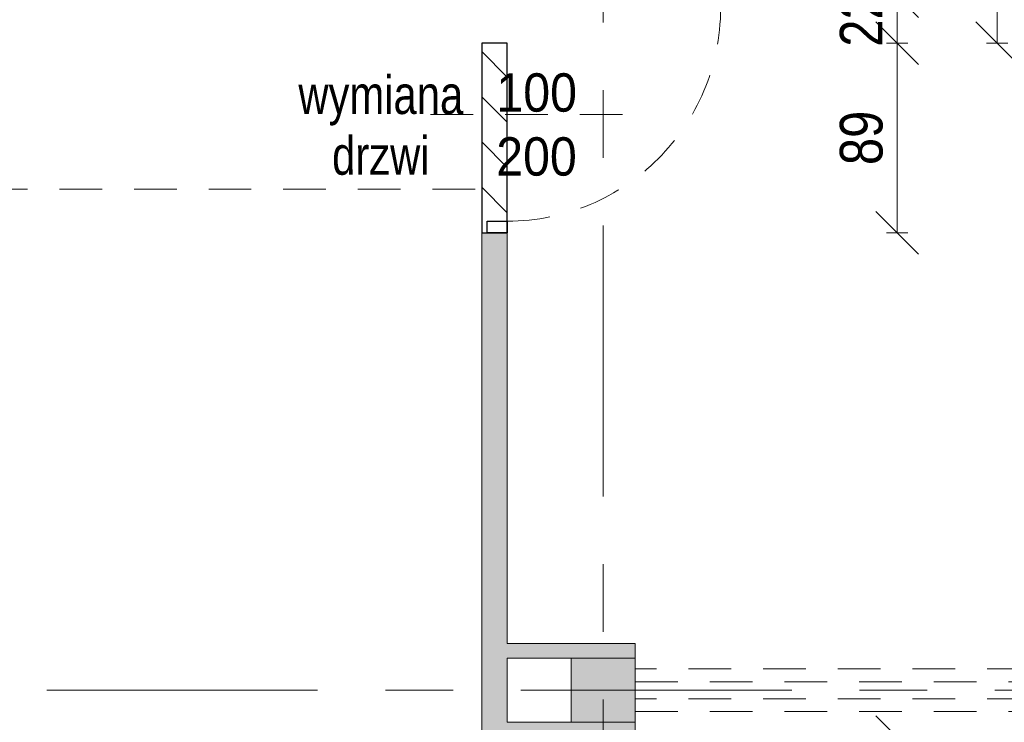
# Model space of a CAD drawing. Header units: centimetres. Extents: x -1403 to 22166, y -8842 to 3590.
# Tile 13 of 25: x 314 to 775, y 873 to 1203. Entities that reach past the tile are written whole.
import ezdxf

# ---------------------------------------------------------------- set-up
doc = ezdxf.new("R2010")
doc.units = ezdxf.units.CM
doc.linetypes.add('Oś', pattern=[222.25, 127, -31.75, 31.75, -31.75])
doc.linetypes.add('Wyburzenia', pattern=[35, 20, -15])
for name, color, linetype, lineweight in [('A-ANNO-DIMS', 211, 'Continuous', 13), ('A-ANNO-DIMS-100', 211, 'Continuous', 13), ('A-ANNO-NOTE', 131, 'Wyburzenia', 9), ('A-AREA', 32, 'Continuous', 13), ('A-DETL', 90, 'Continuous', 25), ('A-DETL-GENF', 92, 'Continuous', 9), ('A-DETL-MEDM', 33, 'Wyburzenia', 9), ('A-DOOR', 31, 'Wyburzenia', 9), ('A-DOOR-IDEN', 31, 'Continuous', 13), ('A-WALL', 113, 'Continuous', 13), ('A-WALL-PATT', 111, 'Continuous', 13), ('S-COLS', 52, 'Continuous', 13), ('S-GRID', 1, 'Continuous', 13)]:
    doc.layers.add(name, color=color, linetype=linetype, lineweight=lineweight)
doc.styles.add('Arial', font='arial.ttf', dxfattribs={"width": 0.9, "height": 18})
doc.styles.add('Arial Narrow_3', font='ARIALN.TTF', dxfattribs={"height": 20})
doc.styles.add('Arial Narrow_5', font='ARIALN.TTF', dxfattribs={"width": 0.95, "height": 0.18})
doc.dimstyles.new('Diagonal_1_100__0__wewnętrzne', dxfattribs={"dimscale": 30.48, "dimtxt": 20.468619, "dimasz": 0.656168, "dimexe": 0.164042, "dimexo": 0.0625, "dimgap": 0.032808, "dimtad": 1, "dimdec": 0, "dimdsep": 46, "dimtxsty": 'Arial Narrow_3', "dimblk1": 'OBLIQUE', "dimblk2": 'OBLIQUE', "dimsah": 1, "dimcen": 0.09, "dimazin": 0, "dimtfac": 1, "dimtdec": 4, "dimtix": 1, "dimtmove": 0, "dimatfit": 3, "dimfxl": 0.164042, "dimfxlon": 1, "dimtvp": 1, "dimtolj": 1, "dimtzin": 0, "dimarcsym": 2})

# ---------------------------------------------------------------- blocks, each defined once
blk = doc.blocks.new('M_Concrete-Square-Column - 300 x 300mm-1795930-6_piętro IV __13_80 m_ - wyburzenia i zamurowania')
at = {"layer": 'S-COLS', "lineweight": 9}
blk.add_hatch(color=254, dxfattribs=at).paths.add_polyline_path([(-11.73, -15), (15, -15), (15, 15), (-15, 15), (-15, -15)], flags=0)
for p, q in [((15, 15), (-15, 15)), ((-15, 15), (-15, -15)), ((15, -15), (15, 15)), ((-15, -15), (15, -15))]:
    blk.add_line(p, q, dxfattribs=at)
blk = doc.blocks.new('DRZWI 1S - automatyczna etykieta - Drzwi 100-2252163-6_piętro IV __13_80 m_ - wyburzenia i zamurowania')
at = {"layer": 'A-DETL-GENF', "color": 20, "linetype": 'Wyburzenia'}
for p, q in [((-55.5, 3.5), (-50, 3.5)), ((-55.5, -6), (-55.5, 3.5)), ((-50, 3.5), (-50, -6)), ((50, 3.5), (55.5, 3.5)), ((50, -6), (50, 3.5)), ((55.5, 3.5), (55.5, -6)), ((-50, -6), (-55.5, -6)), ((55.5, -6), (50, -6))]:
    blk.add_line(p, q, dxfattribs=at)
at = {"layer": 'A-DETL-MEDM', "color": 10, "lineweight": 25}
for p, q in [((-55.5, -6), (-55.5, 3.5)), ((-55.5, 3.5), (-50, 3.5)), ((-50, 3.5), (-50, -6)), ((50, 3.5), (50, -6)), ((55.5, 3.5), (50, 3.5)), ((55.5, -6), (55.5, 3.5)), ((-50, -6), (-55.5, -6)), ((50, -6), (55.5, -6))]:
    blk.add_line(p, q, dxfattribs=at)
at = {"layer": 'A-DOOR', "color": 1, "lineweight": 13}
blk.add_line((50, -6), (50, -106), dxfattribs=at)
blk.add_arc((50, -6), 100, 180, 270, dxfattribs=at)
blk = doc.blocks.new('DIMBLOCK35-6_piętro IV __13_80 m_ - wyburzenia i zamurowania')
at = {"layer": 'A-ANNO-DIMS-100'}
for p, q in [((725.11, 1191.83), (715.11, 1201.83)), ((720.11, 1191.83), (730.11, 1191.83)), ((725.11, 1191.83), (720.11, 1191.83)), ((725.11, 1102.83), (725.11, 1191.83)), ((725.11, 1191.83), (735.11, 1181.83)), ((725.11, 1102.83), (715.11, 1112.83)), ((720.11, 1102.83), (730.11, 1102.83)), ((725.11, 1102.83), (720.11, 1102.83)), ((725.11, 1102.83), (735.11, 1092.83))]:
    blk.add_line(p, q, dxfattribs=at)
at = {"layer": 'A-ANNO-DIMS-100', "color": 0, "insert": (698.27, 1134.65), "char_height": 20, "width": 30.4105, "attachment_point": 1, "rotation": 90, "line_spacing_factor": 0.974696, "style": 'Arial Narrow_3'}
blk.add_mtext('89', dxfattribs=at)
blk = doc.blocks.new('_Oblique')
at = {"color": 0, "linetype": 'ByBlock', "lineweight": -2}
blk.add_line((-0.5, -0.5), (0.5, 0.5), dxfattribs=at)
blk = doc.blocks.new('DIMBLOCK36-6_piętro IV __13_80 m_ - wyburzenia i zamurowania')
at = {"layer": 'A-ANNO-DIMS-100'}
for p, q in [((725.11, 1213.83), (715.11, 1223.83)), ((720.11, 1213.83), (730.11, 1213.83)), ((725.11, 1213.83), (720.11, 1213.83)), ((725.11, 1191.83), (725.11, 1213.83)), ((725.11, 1213.83), (735.11, 1203.83)), ((725.11, 1191.83), (715.11, 1201.83)), ((720.11, 1191.83), (730.11, 1191.83)), ((725.11, 1191.83), (720.11, 1191.83)), ((725.11, 1191.83), (735.11, 1181.83))]:
    blk.add_line(p, q, dxfattribs=at)
at = {"layer": 'A-ANNO-DIMS-100', "color": 0, "insert": (698.27, 1190.15), "char_height": 20, "width": 30.4105, "attachment_point": 1, "rotation": 90, "line_spacing_factor": 0.974696, "style": 'Arial Narrow_3'}
blk.add_mtext('22', dxfattribs=at)
blk = doc.blocks.new('DIMBLOCK39-6_piętro IV __13_80 m_ - wyburzenia i zamurowania')
at = {"layer": 'A-ANNO-DIMS-100'}
for p, q in [((772.02, 1312.83), (762.02, 1322.83)), ((767.02, 1312.83), (777.02, 1312.83)), ((772.02, 1312.83), (767.02, 1312.83)), ((772.02, 1191.83), (772.02, 1312.83)), ((772.02, 1312.83), (782.02, 1302.83)), ((772.02, 1191.83), (762.02, 1201.83)), ((767.02, 1191.83), (777.02, 1191.83)), ((772.02, 1191.83), (767.02, 1191.83)), ((772.02, 1191.83), (782.02, 1181.83))]:
    blk.add_line(p, q, dxfattribs=at)
at = {"layer": 'A-ANNO-DIMS-100', "color": 0, "insert": (745.18, 1233.32), "char_height": 20, "width": 45.6158, "attachment_point": 1, "rotation": 90, "line_spacing_factor": 0.974696, "style": 'Arial Narrow_3'}
blk.add_mtext('121', dxfattribs=at)
blk = doc.blocks.new('DIMBLOCK46-6_piętro IV __13_80 m_ - wyburzenia i zamurowania')
at = {"layer": 'A-ANNO-DIMS-100'}
for p, q in [((725.11, 866.33), (715.11, 876.33)), ((720.11, 866.33), (730.11, 866.33)), ((725.11, 866.33), (720.11, 866.33)), ((725.11, 781.33), (725.11, 866.33)), ((725.11, 866.33), (735.11, 856.33)), ((725.11, 781.33), (715.11, 791.33)), ((720.11, 781.33), (730.11, 781.33)), ((725.11, 781.33), (720.11, 781.33)), ((725.11, 781.33), (735.11, 771.33))]:
    blk.add_line(p, q, dxfattribs=at)
at = {"layer": 'A-ANNO-DIMS-100', "color": 0, "insert": (698.27, 811.15), "char_height": 20, "width": 30.4105, "attachment_point": 1, "rotation": 90, "line_spacing_factor": 0.974696, "style": 'Arial Narrow_3'}
blk.add_mtext('85', dxfattribs=at)
blk = doc.blocks.new('Wymiana Drzwi_PG_typ 100 - --2314812-6_piętro IV __13_80 m_ - wyburzenia i zamurowania')
at = {"layer": 'A-DOOR-IDEN', "insert": (0.0511, 0.737), "char_height": 0.18, "width": 1.2882, "attachment_point": 5, "rotation": 90, "line_spacing_factor": 0.949189, "style": 'Arial Narrow_5'}
blk.add_mtext('\\pxqc,t6.70278,13.40556,20.10833,26.81111,33.51389,40.21667,46.91944,53.62222,60.325,67.02778,73.73056,80.43333,87.13611,93.83889,100.54167,107.24444,113.94722,120.65,127.35278,134.05556,140.75833,147.46111,154.16389,160.86667,167.56944,174.27222,180.975,187.67778,194.38056,201.08333,207.78611,214.48889;{wymiana\\Pdrzwi}', dxfattribs=at)

msp = doc.modelspace()

# ---------------------------------------------------------------- hatches: boundary and pattern name
at = {"layer": 'A-DETL-GENF', "lineweight": 25}
h = msp.add_hatch(dxfattribs=at)
h.set_pattern_fill('FP_1', color=3, style=0, pattern_type=2)
h.set_pattern_definition([(315, (0, 0), (10.6066, 10.6066), [])])
h.paths.add_polyline_path([(542.38, 1102.83), (542.38, 1191.83), (530.38, 1191.83), (530.38, 1102.83), (532.88, 1102.83)], flags=0)
at = {"layer": 'A-WALL-PATT'}
h = msp.add_hatch(color=9, dxfattribs=at)
h.paths.add_polyline_path([(530.38, 132.33), (542.38, 132.33), (542.38, 139.33), (530.38, 139.33), (530.38, 134.38)], flags=0)
h.paths.add_polyline_path([(542.38, 250.33), (542.38, 465.83), (530.38, 465.83), (530.38, 250.33)], flags=0)
h.paths.add_polyline_path([(530.38, 657.83), (542.38, 657.83), (542.38, 660.33), (530.38, 660.33)], flags=0)
h.paths.add_polyline_path([(542.38, 781.33), (542.38, 1102.83), (530.38, 1102.83), (530.38, 781.33)], flags=0)
h.paths.add_polyline_path([(530.38, 1312.83), (542.38, 1312.83), (542.38, 1431.33), (530.38, 1431.33)], flags=0)
h.paths.add_polyline_path([(532.88, 1633.83), (542.38, 1633.83), (542.38, 2022.83), (530.38, 2022.83), (530.38, 1633.83)], flags=0)
h.paths.add_polyline_path([(532.88, 2173.83), (542.38, 2173.83), (542.38, 2458.83), (530.38, 2458.83), (530.38, 2173.83)], flags=0)
h.paths.add_polyline_path([(542.38, 2593.83), (542.38, 2824.33), (530.38, 2824.33), (530.38, 2593.83), (532.88, 2593.83)], flags=0)
for points in [[(572.38, 903.33), (602.38, 903.33), (602.38, 910.33), (542.38, 910.33), (542.38, 903.33)], [(542.38, 866.33), (602.38, 866.33), (602.38, 873.33), (542.38, 873.33)]]:
    msp.add_hatch(color=9, dxfattribs=at).paths.add_polyline_path(points, flags=0)

# ---------------------------------------------------------------- linework, layer by layer
at = {"layer": 'A-ANNO-NOTE', "color": 240, "lineweight": 13}
msp.add_line((506.38, 1158.33), (596.38, 1158.33), dxfattribs=at)
at = {"layer": 'A-AREA', "color": 20, "linetype": 'Wyburzenia', "lineweight": 9}
msp.add_line((297.38, 1123.33), (536.38, 1123.33), dxfattribs=at)
at = {"layer": 'A-DETL'}
for p, q in [((542.38, 1191.83), (530.38, 1191.83)), ((530.38, 1191.83), (530.38, 1102.83)), ((542.38, 1102.83), (542.38, 1191.83)), ((530.38, 1102.83), (542.38, 1102.83))]:
    msp.add_line(p, q, dxfattribs=at)
at = {"layer": 'A-WALL', "lineweight": 9}
for p, q in [((532.88, 1102.83), (530.38, 1102.83)), ((530.38, 1102.83), (530.38, 781.33)), ((542.38, 910.33), (542.38, 1102.83)), ((602.38, 910.33), (542.38, 910.33)), ((602.38, 903.33), (602.38, 910.33)), ((542.38, 873.33), (542.38, 903.33)), ((542.38, 903.33), (572.38, 903.33)), ((572.38, 873.33), (542.38, 873.33)), ((602.38, 866.33), (602.38, 873.33))]:
    msp.add_line(p, q, dxfattribs=at)
at = {"layer": 'A-WALL', "color": 1, "linetype": 'Wyburzenia'}
for p, q in [((1172.38, 898.33), (602.38, 898.33)), ((602.38, 892.33), (1172.38, 892.33)), ((1172.38, 884.33), (602.38, 884.33)), ((602.38, 878.33), (1172.38, 878.33))]:
    msp.add_line(p, q, dxfattribs=at)
at = {"layer": 'S-GRID', "linetype": 'Oś'}
for p, q in [((587.38, 2884.27), (587.38, 27.13)), ((1342.46, 888.33), (-1368.76, 888.33))]:
    msp.add_line(p, q, dxfattribs=at)

# ---------------------------------------------------------------- block references
at = {"layer": 'A-DOOR', "color": 1, "lineweight": 13, "rotation": 89.9999999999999}
msp.add_blockref('DRZWI 1S - automatyczna etykieta - Drzwi 100-2252163-6_piętro IV __13_80 m_ - wyburzenia i zamurowania', (536.38, 1158.33), dxfattribs=at)
at = {"layer": 'A-DOOR-IDEN', "xscale": 99.99999999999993, "yscale": 99.99999999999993, "zscale": 99.99999999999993, "rotation": 270.0000000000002}
msp.add_blockref('Wymiana Drzwi_PG_typ 100 - --2314812-6_piętro IV __13_80 m_ - wyburzenia i zamurowania', (409.38, 1158.33), dxfattribs=at)
at = {"layer": 'S-COLS', "lineweight": 9}
msp.add_blockref('M_Concrete-Square-Column - 300 x 300mm-1795930-6_piętro IV __13_80 m_ - wyburzenia i zamurowania', (587.38, 888.33), dxfattribs=at)

# ---------------------------------------------------------------- texts
at = {"layer": 'A-ANNO-NOTE', "color": 1, "lineweight": 211, "char_height": 18, "width": 38.07, "attachment_point": 5, "line_spacing_factor": 0.936439, "style": 'Arial'}
for s, insert in [('\\pxqc,t6.35,12.7,19.05,25.4,31.75,38.1,44.45,50.8,57.15,63.5,69.85,76.2,82.55,88.9,95.25,101.6,107.95,114.3,120.65,127,133.35,139.7,146.05,152.4,158.75,165.1,171.45,177.8,184.15,190.5,196.85,203.2;{100}', (556.16, 1168.56)), ('\\pxqc,t6.35,12.7,19.05,25.4,31.75,38.1,44.45,50.8,57.15,63.5,69.85,76.2,82.55,88.9,95.25,101.6,107.95,114.3,120.65,127,133.35,139.7,146.05,152.4,158.75,165.1,171.45,177.8,184.15,190.5,196.85,203.2;{200}', (556.07, 1138.56)), ('\\pxqc,t6.35,12.7,19.05,25.4,31.75,38.1,44.45,50.8,57.15,63.5,69.85,76.2,82.55,88.9,95.25,101.6,107.95,114.3,120.65,127,133.35,139.7,146.05,152.4,158.75,165.1,171.45,177.8,184.15,190.5,196.85,203.2;{200}', (556.07, 1138.56))]:
    msp.add_mtext(s, dxfattribs=dict(at, insert=insert))

# ---------------------------------------------------------------- dimensions: what is measured, and where the dimension line sits
at = {"layer": 'A-ANNO-DIMS'}
for base, p1, p2, override, picture, middle in [((772.02, 1312.83), (767.02, 1191.83), (767.02, 1312.83), {"dimpost": '<>', "dimfxl": 121}, 'DIMBLOCK39-6_piętro IV __13_80 m_ - wyburzenia i zamurowania', (760.98, 1252.33)), ((725.11, 1213.83), (720.11, 1191.83), (720.11, 1213.83), {"dimpost": '<>', "dimfxl": 22}, 'DIMBLOCK36-6_piętro IV __13_80 m_ - wyburzenia i zamurowania', (714.07, 1202.83)), ((725.11, 1191.83), (720.11, 1102.83), (720.11, 1191.83), {"dimpost": '<>', "dimfxl": 89}, 'DIMBLOCK35-6_piętro IV __13_80 m_ - wyburzenia i zamurowania', (713.9, 1147.33)), ((725.11, 866.33), (720.11, 781.33), (720.11, 866.33), {"dimpost": '<>', "dimfxl": 85}, 'DIMBLOCK46-6_piętro IV __13_80 m_ - wyburzenia i zamurowania', (713.9, 823.83))]:
    dim = msp.add_linear_dim(base=base, p1=p1, p2=p2, angle=90, dimstyle='Diagonal_1_100__0__wewnętrzne', override=override, dxfattribs=at)
    dim.commit()
    dim.dimension.update_dxf_attribs({"geometry": picture, "text_midpoint": middle})

doc.saveas('drawing.dxf')
